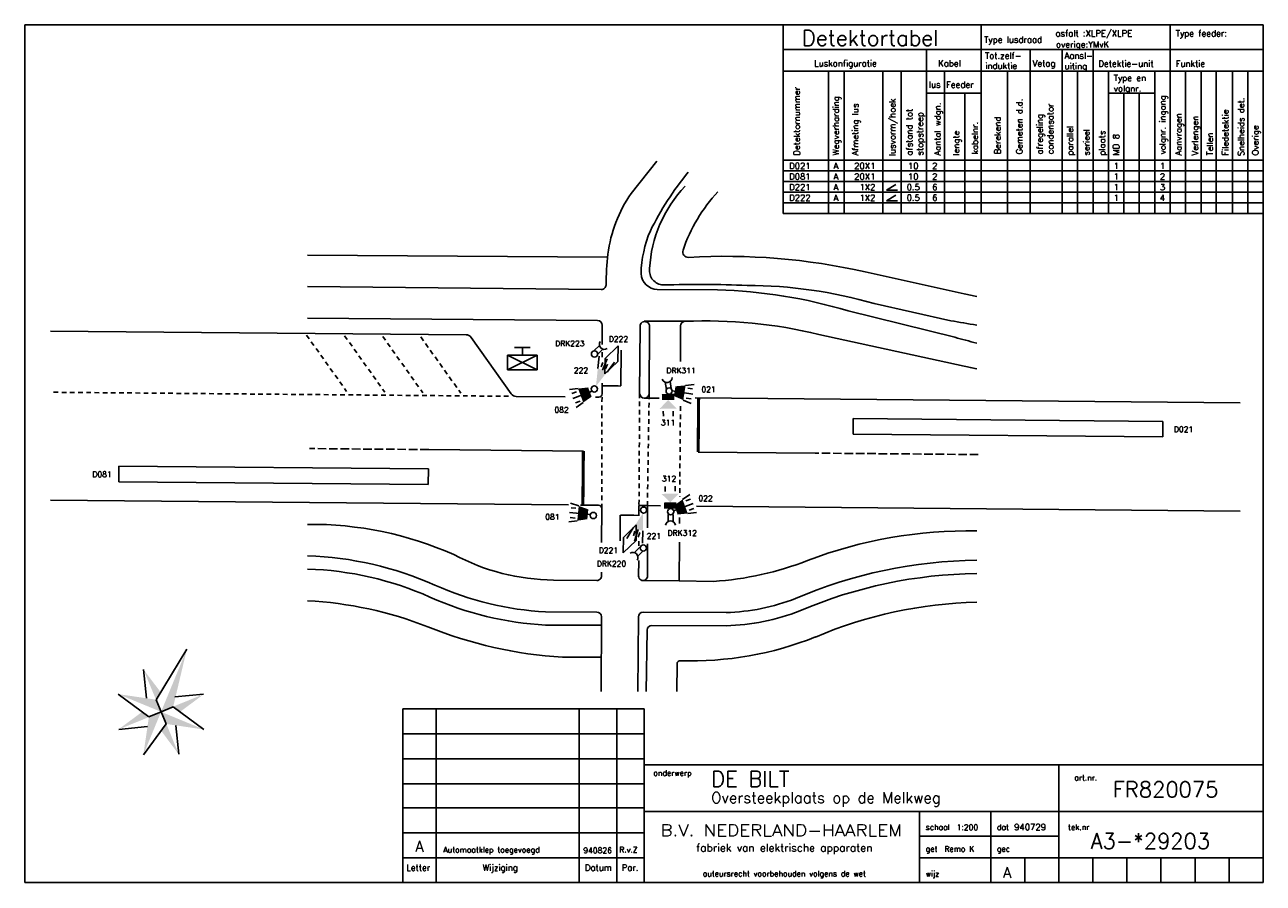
# Model space of a CAD drawing. Extents: x 91 to 491, y 137 to 414.
import ezdxf
from ezdxf.enums import TextEntityAlignment as Align

# ---------------------------------------------------------------- set-up
doc = ezdxf.new("R2010")
doc.units = 0
doc.header["$LTSCALE"] = 23
doc.header["$MEASUREMENT"] = 0
doc.linetypes.add('DASHED', pattern=[0.16, 0.12, -0.04])
doc.linetypes.add('HIDDEN', pattern=[0.115, 0.065, -0.05])
doc.layers.get('0').update_dxf_attribs({"color": 1, "linetype": 'CONTINUOUS'})
for name, color, linetype in [('1', 2, 'CONTINUOUS'), ('2', 3, 'CONTINUOUS'), ('3', 2, 'DASHED'), ('4', 2, 'HIDDEN'), ('5', 3, 'HIDDEN')]:
    doc.layers.add(name, color=color, linetype=linetype)
doc.styles.add('SIMPLEX', font='SIMPLEX')
doc.styles.get("Standard").update_dxf_attribs({"font": 'SIMPLEX'})

# ---------------------------------------------------------------- blocks, each defined once
blk = doc.blocks.new('S59')
for p, q in [((-3.02, 3.03), (-0.02, 15.03)), ((-6.1, 2.25), (-10.5, 10.43)), ((2.25, 6.1), (10.43, 10.5)), ((-3.02, -2.97), (-15.02, 0.03)), ((-0.02, 0.03), (-3.02, 3.03)), ((-0.02, 0.03), (-3.02, -2.97)), ((-0.02, 0.03), (2.98, 3.03)), ((-0.02, 0.03), (2.98, -2.97)), ((2.98, 3.03), (21.91, 0.04)), ((2.98, -2.97), (-0.02, -14.97)), ((6.1, -2.25), (10.5, -10.43)), ((-2.25, -6.1), (-10.43, -10.5))]:
    blk.add_line(p, q)
for points in [[(-0.02, 15.03), (-0.02, 0.03), (2.98, 3.03)], [(-3.05, 2.96), (-10.5, 10.55), (-2.37, 5.69)], [(5.81, 2.59), (10.43, 10.5), (2.98, 3.03)], [(-15.02, 0.03), (-0.02, 0.03), (-3.02, 3.03)], [(-0.02, -14.97), (-0.02, 0.03), (-3.02, -2.97)], [(-0.02, 0.03), (21.91, 0.04), (2.98, -2.97)], [(-2.96, -3.05), (-10.55, -10.5), (-5.69, -2.37)], [(3.05, -2.96), (10.5, -10.55), (2.37, -5.69)]]:
    blk.add_solid(points)
blk = doc.blocks.new('S66')
for p, q in [((0, 2.5), (0, -2.5)), ((5, 2.5), (0, 2.5)), ((5, -2.5), (5, 2.5)), ((0, -2.5), (5, -2.5))]:
    blk.add_line(p, q)
blk = doc.blocks.new('S43')
for p, q in [((-199.96, 38), (-199.97, 0)), ((-199.96, 38), (0, 38)), ((-66, 8), (-66, 38)), ((-199.96, 23), (0, 23)), ((-111, 0), (-111, 23)), ((-88, 8), (-88, 23)), ((-111, 15), (-66, 15)), ((-111, 8), (0, 8)), ((-88, 8), (-88, -0.2)), ((-77, 8), (-77, 0)), ((-66, 8), (-66, -0.2)), ((-55, 8), (-55, 0)), ((-44, 8), (-44, 0)), ((-33, 8), (-33, 0)), ((-22, 8), (-22, 0)), ((-11, 8), (-11, 0))]:
    blk.add_line(p, q)
blk.add_text('B.V. NEDERLAND-HAARLEM', height=3.8182).set_placement((-194.67, 15), (-116.67, 15), align=Align.ALIGNED)
for tag, p in [('ONDERWERP', (-178.27, 30.98)), ('ARTIKEL', (-48.51, 27.61)), ('TEKENING', (-55.7, 10.93))]:
    blk.add_attdef(tag, p, '', height=5)
at = {"layer": '1'}
blk.add_text('fabriek van elektrische apparaten', height=2.5, dxfattribs=at).set_placement((-154.67, 10), align=Align.CENTER)
blk.add_attdef('STRAAT', (-178.27, 25.66), '', height=3.5, dxfattribs=at)
at = {"layer": '2'}
for s, p in [('onderwerp', (-196.96, 34.5)), ('art.nr.', (-61, 33)), ('schaal', (-109, 17)), ('dat', (-86, 17)), ('tek.nr', (-63, 17)), ('get', (-109, 10)), ('gec', (-86, 10)), ('wijz', (-109, 2))]:
    blk.add_text(s, height=1.8, dxfattribs=at).set_placement(p)
blk.add_text('auteursrecht voorbehouden volgens de wet', height=1.8, dxfattribs=at).set_placement((-154.67, 2), align=Align.CENTER)
for tag, p, height in [('SCHAAL', (-98.99, 16.96), 1.8), ('DATUM', (-80.43, 16.96), 2), ('TEKENAAR', (-102.96, 9.99), 1.8)]:
    blk.add_attdef(tag, p, '', height=height, dxfattribs=at)
blk = doc.blocks.new('S68')
for p, q in [((-0.01, 56.08), (-77.91, 56.08)), ((-77.91, 56.08), (-77.91, -0.14)), ((0, 37.67), (-0.01, 56.08))]:
    blk.add_line(p, q)
at = {"layer": '1'}
for p, q in [((-67.15, 0), (-67.15, 56.12)), ((-20.92, 0), (-20.92, 56.12)), ((-8.8, 0), (-8.8, 56.12)), ((-0.05, 48.08), (-77.92, 48.08)), ((-0.05, 40), (-77.92, 40)), ((-0.05, 31.92), (-77.92, 31.92)), ((-0.05, 24.17), (-77.92, 24.17)), ((-0.05, 16.09), (-77.92, 16.09)), ((-0.05, 8.02), (-77.92, 8.02))]:
    blk.add_line(p, q, dxfattribs=at)
at = {"layer": '2', "style": 'SIMPLEX'}
for s, p in [('Letter', (-76.8, 3.85)), ('Wijziging', (-52.11, 3.85)), ('Datum', (-19.12, 3.85)), ('Par.', (-7.23, 3.85))]:
    blk.add_text(s, height=2, dxfattribs=at).set_placement(p)
blk = doc.blocks.new('S9')
blk.add_circle((0, 0), 1.25)
blk = doc.blocks.new('S3')
for p, q in [((7, 2), (11.83, 3.29)), ((7, 0), (12, 0)), ((8, 1), (10, 1)), ((7, -2), (11.83, -3.29)), ((8, -1), (10, -1))]:
    blk.add_line(p, q)
blk.add_solid([(0, 0), (7, 2), (7, -2)])
blk = doc.blocks.new('S19')
for p, q in [((-0.16, 1.02), (2.77, 1.02)), ((-0.16, -0.98), (2.71, -0.98))]:
    blk.add_line(p, q)
blk.add_arc((4.52, -0.03), 2.04, 101.0944, 258.9056)
blk = doc.blocks.new('S7')
for p, q in [((7, 2), (9, 2)), ((7, -2), (9, -2))]:
    blk.add_line(p, q)
for points in [[(0, 2.5), (2.5, 2.5), (0, -2.5), (2.5, -2.5)], [(2.5, 0), (6, 3.5), (6, -3.5)]]:
    blk.add_solid(points)
blk = doc.blocks.new('S6')
for p, q in [((0, 0), (8.38, 0)), ((5, 3), (8.4, 3.85)), ((6, 2), (8, 2)), ((5, -3), (8.4, -3.85)), ((6, -2), (8, -2))]:
    blk.add_line(p, q)
blk.add_solid([(1, 2), (1, -2), (5, 3), (5, -3)])
blk = doc.blocks.new('S20')
for p, q in [((0, 3), (12, -3)), ((0, -3), (12, 3)), ((0, -3), (0, 3)), ((0, 3), (12, 3)), ((12, 3), (12, -3)), ((12, -3), (0, -3))]:
    blk.add_line(p, q)
blk = doc.blocks.new('S73')
at = {"layer": '2', "style": 'SIMPLEX'}
for p in [(-72.32, -6.5), (-72.36, -14.5), (-72.36, -22.57), (-72.36, -30.65), (-72.36, -38.41), (-72.54, -46.11), (117.26, -54.54), (128.23, -54.54), (139.23, -54.54), (150.23, -54.54), (161.23, -54.54), (172.23, -54.54)]:
    blk.add_attdef('*', text='', height=3.5, dxfattribs=at).set_placement(p, align=Align.CENTER)
for p in [(-64.77, -6.41), (-19.64, -6.62), (-7.98, -6.41), (-64.81, -14.41), (-19.69, -14.62), (-8.02, -14.41), (-64.81, -22.48), (-19.69, -22.69), (-8.02, -22.48), (-64.81, -30.56), (-19.69, -30.77), (-8.02, -30.56), (-64.81, -38.31), (-19.69, -38.52), (-8.02, -38.31), (-64.81, -46.37), (-19.63, -46.57), (-8, -46.37)]:
    blk.add_attdef('*', p, '', height=1.8, dxfattribs=at)

msp = doc.modelspace()

# ---------------------------------------------------------------- linework, layer by layer
for p, q in [((491.37, 413.88), (91.37, 413.88)), ((91.37, 413.88), (91.37, 136.88)), ((336.3, 352.99), (336.3, 413.88)), ((400.26, 370.14), (400.26, 413.88)), ((461.3, 413.73), (461.3, 370.07)), ((491.37, 136.88), (491.37, 413.88)), ((336.28, 405.88), (491.36, 405.88)), ((382.64, 405.81), (382.64, 370.02)), ((416.06, 370.02), (416.06, 405.93)), ((426.43, 370.02), (426.43, 405.93)), ((436.47, 370.02), (436.47, 405.93)), ((491.39, 398.95), (336.27, 398.95)), ((336.3, 370.14), (491.38, 370.14)), ((491.37, 352.99), (336.3, 352.99)), ((233.93, 313.77), (99.65, 314.96)), ((235.54, 312.94), (248.5, 294.73)), ((265.91, 293.76), (250.11, 293.89)), ((276.81, 293.66), (275.69, 293.67)), ((483.96, 291.83), (307.91, 293.39)), ((267.03, 258.83), (99.65, 260.37)), ((276.72, 258.74), (270.9, 258.8)), ((292.48, 258.6), (289.76, 258.62)), ((483.96, 256.84), (308.39, 258.45)), ((91.37, 136.88), (491.37, 136.88))]:
    msp.add_line(p, q)
for centre, start, end in [((233.91, 311.78), 35.4516, 89.4952), ((250.13, 295.89), 215.4516, 269.4952)]:
    msp.add_arc(centre, 2, start, end)
at = {"layer": '1'}
for p, q in [((351, 398.89), (351, 370.02)), ((356, 398.89), (356, 370.02)), ((368.5, 370.14), (368.5, 399.05)), ((374.5, 370.14), (374.5, 399.05)), ((388.39, 398.89), (388.39, 370.02)), ((408.77, 370.14), (408.77, 399.01)), ((431.35, 370.02), (431.35, 398.89)), ((441.38, 398.78), (441.38, 370.07)), ((456.33, 398.78), (456.33, 370.07)), ((466.24, 398.95), (466.24, 370.07)), ((471.33, 398.95), (471.33, 370.07)), ((476.24, 398.95), (476.24, 370.07)), ((481.47, 398.95), (481.47, 370.07)), ((486.42, 398.95), (486.42, 370.07)), ((382.79, 391.75), (400.28, 391.75)), ((395.02, 370.14), (395.02, 391.63)), ((441.59, 391.77), (456.2, 391.77)), ((446.36, 391.83), (446.36, 370.07)), ((451.34, 391.83), (451.34, 370.07)), ((287.23, 359.43), (295.5, 369.82)), ((351, 370.14), (351, 352.99)), ((356, 370.14), (356, 352.99)), ((368.5, 370.14), (368.5, 352.99)), ((374.5, 370.14), (374.5, 352.99)), ((382.64, 370.14), (382.64, 352.99)), ((388.39, 370.14), (388.39, 352.99)), ((395.02, 370.14), (395.02, 352.99)), ((400.26, 370.14), (400.26, 352.99)), ((408.77, 370.14), (408.77, 352.99)), ((416.06, 370.14), (416.06, 352.99)), ((426.43, 370.14), (426.43, 352.99)), ((431.35, 370.14), (431.35, 352.99)), ((436.47, 370.14), (436.47, 352.99)), ((441.38, 370.14), (441.38, 352.99)), ((446.36, 370.14), (446.36, 352.99)), ((451.34, 370.14), (451.34, 352.99)), ((456.33, 370.14), (456.33, 352.99)), ((461.3, 370.14), (461.3, 352.99)), ((466.24, 370.14), (466.24, 352.99)), ((471.33, 370.14), (471.33, 352.99)), ((476.24, 370.14), (476.24, 352.99)), ((481.47, 370.14), (481.47, 352.99)), ((486.42, 370.14), (486.42, 352.99)), ((491.37, 366.71), (336.3, 366.71)), ((491.37, 363.28), (336.3, 363.28)), ((491.37, 359.85), (336.3, 359.85)), ((491.37, 356.42), (336.3, 356.42)), ((182.72, 329.4), (277.6, 328.36)), ((295.68, 328.41), (315.11, 328.29)), ((357.35, 321.46), (391.77, 312.98)), ((276.4, 318.37), (182.72, 319.16)), ((277.87, 310.62), (277.89, 316.86)), ((289.98, 294.85), (290.1, 316.45)), ((293.18, 316.5), (293.06, 294.85)), ((303.16, 316.63), (303.17, 305.12)), ((347.83, 313.9), (394.83, 303.68)), ((277.86, 306.56), (277.86, 308.15)), ((283.02, 310.19), (278.85, 306.15)), ((283.02, 310.19), (282.94, 305.19)), ((283.96, 308.79), (283.91, 297.25)), ((278.85, 306.15), (278.77, 301.15)), ((282.94, 305.19), (278.77, 301.15)), ((277.82, 294.66), (277.83, 298.16)), ((271.8, 276.25), (221.86, 276.7)), ((346.62, 275.57), (308.88, 275.91)), ((277.68, 246.71), (277.71, 257.74)), ((289.75, 255.27), (289.76, 258.62)), ((292.48, 258.6), (292.49, 251.48)), ((283.73, 255.54), (283.69, 247.23)), ((288.9, 252.39), (284.73, 248.34)), ((288.9, 252.39), (288.82, 247.39)), ((302.87, 254.83), (302.85, 252.8)), ((284.73, 248.34), (284.64, 243.34)), ((288.82, 247.39), (284.64, 243.34)), ((289.69, 245.59), (289.7, 247.1)), ((292.5, 246.26), (292.51, 235.92)), ((302.8, 246.84), (302.69, 234.28)), ((289.63, 235.84), (289.66, 240.89)), ((277.65, 235.95), (277.65, 237.09)), ((276.13, 234.46), (262.2, 234.58)), ((313.84, 234.14), (302.69, 234.28)), ((276.11, 224.24), (259.6, 224.3)), ((317.89, 224.09), (291.06, 224.19)), ((277.54, 198.54), (277.61, 222.74)), ((289.42, 198.54), (289.56, 222.7))]:
    msp.add_line(p, q, dxfattribs=at)
at = {"layer": '1', "color": 2}
for p, q in [((249.55, 309.68), (254.63, 309.69)), ((252.1, 307.23), (252.09, 309.68))]:
    msp.add_line(p, q, dxfattribs=at)
at = {"layer": '1'}
for points, const_width in [([(277.83, 297.31), (283.91, 297.25)], 0.5), ([(309.03, 293.38), (308.88, 275.91)], 1), ([(271.8, 276.25), (271.64, 258.79)], 1), ([(289.75, 255.48), (283.73, 255.54)], 0.5)]:
    msp.add_lwpolyline(points, dxfattribs=dict(at, const_width=const_width))
for centre, radius, start, end in [((381.9, 303.59), 98.69, 140.5701, 153.6839), ((323.78, 334.25), 44.39, 145.4347, 172.7732), ((328.4, 332.49), 37.99, 156.9789, 178.4577), ((371.94, 328.99), 92.83, 173.2917, 179.4711), ((295.79, 333.79), 5.37, 182.9363, 268.8087), ((277.62, 329.86), 1.5, 269.3704, 359.4711), ((310.71, 167.01), 161.34, 73.1945, 88.4351), ((276.39, 316.87), 1.5, 359.8311, 89.5136), ((291.64, 316.51), 1.54, 359.3926, 182.4454), ((304.66, 316.63), 1.5, 92.4482, 180.0573), ((311.24, 162.81), 155.46, 76.3869, 92.4482), ((432.1, 451.72), 144.48, 253.7918, 256.696), ((434.1, 468.06), 169.01, 256.5656, 257.9612), ((276.82, 294.66), 1, 269.4952, 359.8311), ((291.52, 294.85), 1.54, 180.0848, 359.9106), ((276.71, 257.74), 1, 359.8311, 89.4733), ((183.93, 139.19), 113.38, 66.0679, 90.6078), ((395.97, 105.62), 144.83, 88.8619, 110.9453), ((179.08, 132.4), 110.06, 66.03, 88.1032), ((262.76, 304.05), 69.47, 241.7868, 269.5361), ((307.32, 335.18), 101.25, 273.6879, 291.356), ((400.87, 86.81), 154.21, 90.7531, 113.1212), ((264.91, 324.42), 100.26, 245.7917, 266.9655), ((276.15, 235.96), 1.5, 269.5144, 359.8311), ((291.07, 235.86), 1.44, 180.607, 2.4393), ((316.3, 289.61), 65.54, 271.3892, 291.498), ((276.11, 222.74), 1.5, 359.8311, 89.7963), ((291.06, 222.69), 1.5, 89.7963, 179.6669)]:
    msp.add_arc(centre, radius, start, end, dxfattribs=at)
at = {"layer": '2'}
for p, q in [((369.69, 360.45), (372.68, 362.32)), ((373.31, 360.45), (369.69, 360.45)), ((369.69, 357.02), (372.68, 358.89)), ((373.31, 357.02), (369.69, 357.02)), ((279.63, 338.79), (182.72, 339.49)), ((394.84, 327.02), (362.83, 334.09)), ((365.77, 323.87), (390.49, 318.32)), ((304.6, 318.13), (291.48, 318.12)), ((296.31, 293.36), (291.6, 293.31)), ((296.73, 258.56), (292.48, 258.6)), ((302.69, 234.28), (291.23, 234.43)), ((277.6, 219.97), (259.58, 220.03)), ((292.43, 218.43), (292.12, 198.54)), ((317.88, 219.83), (293.93, 219.91)), ((277.57, 209.72), (265.03, 209.65)), ((302.06, 207.53), (301.96, 198.54))]:
    msp.add_line(p, q, dxfattribs=at)
for centre, radius, start, end in [((335.03, 332.89), 41.9, 136.495, 176.9379), ((353.59, 324.26), 52.39, 137.0362, 161.2423), ((305.65, 340.54), 1.76, 160.9969, 273.5089), ((317.61, 133.26), 205.86, 77.3104, 93.3025), ((297.77, 334.48), 4.62, 172.0005, 268.1869), ((308.82, -70.47), 400.5, 87.7293, 91.603), ((324.44, 180.42), 149.28, 73.9265, 89.9018), ((429.68, 479.48), 156.38, 257.1281, 258.6281), ((443.86, 611.36), 297.86, 259.6775, 261.3076), ((179.27, 132.4), 105.8, 66.03, 88.1321), ((400.64, 86.76), 149.94, 90.6865, 113.1212), ((265.12, 324.41), 104.53, 245.7917, 266.9655), ((176.2, 104.16), 123.91, 68.5491, 86.9849), ((316.18, 289.61), 69.8, 271.3892, 291.498), ((401.94, 86.92), 140.54, 91.2617, 113.1037), ((273.81, 349.59), 140.21, 248.1028, 266.4108), ((293.93, 218.41), 1.5, 89.7963, 179.1179), ((306.35, 318.27), 109.8, 268.2996, 291.6148), ((303.06, 207.52), 1, 88.2996, 179.3527)]:
    msp.add_arc(centre, radius, start, end, dxfattribs=at)
at = {"layer": '3'}
for p, q in [((221.86, 276.7), (183.35, 277.04)), ((399.37, 275.1), (346.62, 275.57))]:
    msp.add_line(p, q, dxfattribs=at)
at = {"layer": '4'}
for p, q in [((182.38, 313.66), (195.34, 295.46)), ((194.68, 313.47), (207.64, 295.26)), ((206.99, 313.27), (219.95, 295.07)), ((219.29, 313.08), (232.25, 294.88)), ((247.65, 293.92), (99.65, 295.22)), ((277.71, 257.74), (277.82, 294.66)), ((289.98, 294.85), (289.76, 258.62))]:
    msp.add_line(p, q, dxfattribs=at)
at = {"layer": '5'}
for p, q in [((292.48, 258.6), (293.06, 294.85)), ((303.16, 290.7), (302.92, 261.42))]:
    msp.add_line(p, q, dxfattribs=at)

# ---------------------------------------------------------------- block references
msp.add_blockref('S68', (291.41, 136.88))
msp.add_blockref('S43', (491.37, 136.88)).add_auto_attribs({'TEKENAAR': 'Remo K', 'DATUM': '940729', 'SCHAAL': '1:200', 'TEKENING': 'A3-*29203', 'ARTIKEL': 'FR820075', 'STRAAT': 'Oversteekplaats op de Melkweg', 'ONDERWERP': 'DE BILT'})
at = {"layer": '1', "xscale": 0.8, "yscale": 0.8, "zscale": 0.8}
for p in [(275.39, 307.56), (275.32, 296.3), (299.5, 295.63), (274.99, 255.42), (291.24, 257.16), (299.97, 256.64), (291.14, 244.95)]:
    msp.add_blockref('S9', p, dxfattribs=at)
for name, p, rotation in [('S19', (275.98, 308.2), 43.86999381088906), ('S20', (247.3, 304.83), 0.0707723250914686), ('S3', (275.87, 297.14), 68.21756392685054), ('S6', (274.66, 295.56), 200.6212388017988), ('S19', (299.4, 296.42), 99.42943448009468), ('S6', (300.5, 295.68), 351.1095823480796), ('S7', (299.14, 294.7), 270.8716661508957), ('S7', (299.88, 257.64), 90.61724426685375), ('S6', (300.93, 256.95), 20.3183997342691), ('S6', (274.04, 255.74), 174.4489301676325), ('S3', (291.11, 256.29), 252.923025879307), ('S19', (299.94, 255.64), 270.5786354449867), ('S19', (290.38, 244.39), 224.6854486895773)]:
    msp.add_blockref(name, p, dxfattribs=dict(at, rotation=rotation))
at = {"layer": '1', "xscale": 20, "zscale": 20, "rotation": 359.4951840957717}
for p in [(358.95, 284.2), (121.73, 268.84)]:
    msp.add_blockref('S66', p, dxfattribs=at)
at = {"layer": '1', "rotation": 67.58296964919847}
msp.add_blockref('S59', (135.43, 192.04), dxfattribs=at)
at = {"layer": '2'}
ref = msp.add_blockref('S73', (291.4, 192.95), dxfattribs=at)
ref.add_attrib('*', 'R.v.Z', (283.4, 146.59), dxfattribs={"height": 1.8, "style": 'SIMPLEX'})
ref.add_attrib('*', '940826', (271.77, 146.38), dxfattribs={"height": 1.8, "style": 'SIMPLEX'})
ref.add_attrib('*', 'Automaatklep toegevoegd', (226.59, 146.59), dxfattribs={"height": 1.8, "style": 'SIMPLEX'})
ref.add_attrib('*', 'A', dxfattribs={"height": 3.5, "style": 'SIMPLEX'}).set_placement((218.86, 146.85), align=Align.CENTER)
ref.add_attrib('*', 'A', dxfattribs={"height": 3.5, "style": 'SIMPLEX'}).set_placement((408.66, 138.42), align=Align.CENTER)

# ---------------------------------------------------------------- texts
msp.add_text('Detektortabel', height=5).set_placement((342.39, 407.1))
for s, p in [('asfalt :XLPE/XLPE', (424.3, 410.1)), ('Type feeder:', (463.13, 410.13)), ('Type lusdraad', (401.26, 408.1)), ('overige:YMvK', (424.46, 406.53)), ('Tot.zelf-', (401.54, 402.93)), ('Aansl-', (427.23, 402.93)), ('Luskonfiguratie', (346.34, 400.41)), ('Kabel', (386.4, 400.41)), ('induktie', (401.63, 399.64)), ('Vetag', (416.9, 400.41)), ('uiting', (427.23, 399.51)), ('Detektie-unit', (438.14, 400.35)), ('Funktie', (463.11, 400.35)), ('Type en', (443.1, 395.73)), ('lus', (383.4, 393.57)), ('Feeder', (388.94, 393.57)), ('volgnr.', (443.1, 392.31))]:
    msp.add_text(s, height=2, dxfattribs=at).set_placement(p)
for s, p in [('Detektornummer', (341.73, 371.64)), ('Wegverharding', (354.36, 371.67)), ('lusvorm/hoek', (372.59, 371.51)), ('Aantal wdgn.', (387.18, 371.67)), ('Gemeten d.d.', (413.63, 372.03)), ('condensator', (423.61, 372.03)), ('volgnr. ingang', (459.86, 372.03)), ('Snelheids det.', (485.24, 371.47)), ('Afmeting lus', (360.6, 371.67)), ('afstand tot', (378.07, 371.67)), ('stopstreep', (381.5, 371.67)), ('Berekend', (406.58, 372.03)), ('afregeling', (420.18, 372.03)), ('Aanvragen', (465.03, 371.67)), ('Verlengen', (470.37, 371.67)), ('Filedetektie', (480.17, 371.64)), ('kabelnr.', (399.23, 372.03)), ('parallel', (430, 371.67)), ('Overige', (489.86, 371.67)), ('lengte', (393.22, 371.67)), ('serieel', (435.29, 371.67)), ('plaats', (440.33, 371.67)), ('MD 8', (444.87, 371.67)), ('Tellen', (475.16, 371.67))]:
    msp.add_text(s, height=2, rotation=90, dxfattribs=at).set_placement(p)
at = {"layer": '2', "style": 'SIMPLEX'}
for s, height, p in [('D021', 2, (338.27, 367.31)), ('D081', 2, (338.27, 363.88)), ('D221', 2, (338.27, 360.45)), ('D222', 2, (338.27, 357.02)), ('D222', 1.8, (280, 311.49)), ('DRK223', 1.8, (262.69, 310.07)), ('222', 1.8, (268.72, 301.4)), ('DRK311', 1.8, (298.61, 301.33)), ('021', 1.8, (309.92, 295.23)), ('082', 1.8, (262.44, 288.64)), ('311', 1.8, (296.83, 284.53)), ('D021', 1.8, (462.54, 282.37)), ('D081', 1.8, (113.21, 267.82)), ('312', 1.8, (297.16, 266.39)), ('022', 1.8, (308.95, 260.09)), ('081', 1.8, (259.49, 254.09)), ('221', 1.8, (292.25, 247.9)), ('DRK312', 1.8, (298.99, 248.87)), ('D221', 1.8, (276.76, 243.31)), ('DRK220', 1.8, (276.13, 238.95))]:
    msp.add_text(s, height=height, dxfattribs=at).set_placement(p)
for s, p in [('A', (353.38, 367.31)), ('10', (378.35, 367.31)), ('2', (385.31, 367.31)), ('1', (443.9, 367.31)), ('1', (458.85, 367.31)), ('A', (353.38, 363.88)), ('10', (378.35, 363.88)), ('2', (385.31, 363.88)), ('1', (443.9, 363.88)), ('2', (458.85, 363.88)), ('A', (353.38, 360.45)), ('0.5', (378.35, 360.45)), ('6', (385.31, 360.45)), ('1', (443.9, 360.45)), ('3', (458.85, 360.45)), ('A', (353.38, 357.02)), ('0.5', (378.35, 357.02)), ('6', (385.31, 357.02)), ('1', (443.9, 357.02)), ('4', (458.85, 357.02))]:
    msp.add_text(s, height=2, dxfattribs=at).set_placement(p, align=Align.CENTER)
for s, p in [('20X1', (366.12, 367.31)), ('20X1', (366.12, 363.88)), ('1X2', (366.12, 360.45)), ('1X2', (366.12, 357.02))]:
    msp.add_text(s, height=2, dxfattribs=at).set_placement(p, align=Align.RIGHT)

doc.saveas('drawing.dxf')
